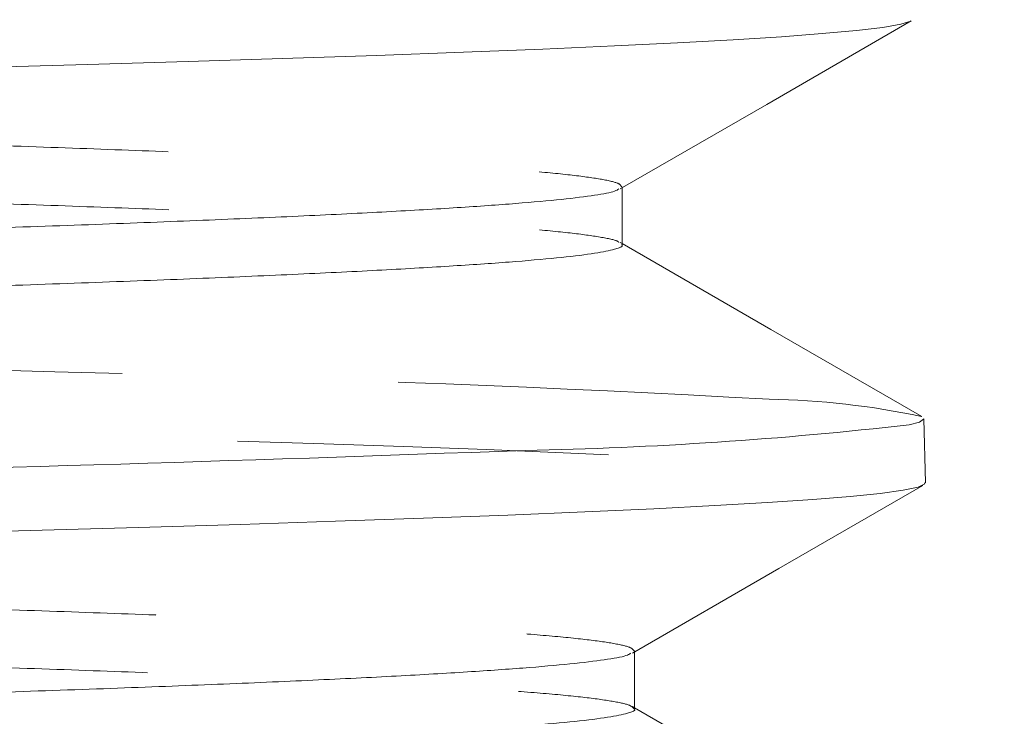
# Model space of a CAD drawing. Header units: inches. Extents: x 15 to 50, y -71 to 91.
# Tile 46 of 49: x 40.275 to 40.541, y 81.565 to 81.752. Entities that reach past the tile are written whole.
import ezdxf

# ---------------------------------------------------------------- set-up
doc = ezdxf.new("R2010")
doc.units = ezdxf.units.IN
doc.header["$LTSCALE"] = 1.21
doc.header["$MEASUREMENT"] = 0
doc.linetypes.add('SLD-Dashed', pattern=[0.07500000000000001, 0.05, -0.025])
doc.linetypes.add('SLD-Solid', pattern=[0])
doc.layers.get('0').update_dxf_attribs({"linetype": 'CONTINUOUS'})

msp = doc.modelspace()

# ---------------------------------------------------------------- linework, layer by layer
at = {"color": 252, "linetype": 'SLD-Dashed', "lineweight": 0}
for p, q in [((40.4376917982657, 81.70714284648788), (40.4376917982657, 81.70746238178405)), ((40.4376917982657, 81.69213841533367), (40.43715727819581, 81.69244716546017)), ((40.44098163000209, 81.58217923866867), (40.44098163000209, 81.58249602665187)), ((40.44098163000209, 81.56716927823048), (40.4404499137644, 81.56747640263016))]:
    msp.add_line(p, q, dxfattribs=at)
at = {"color": 7, "linetype": 'SLD-Solid', "lineweight": 15}
for p, q in [((40.4376917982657, 81.69184128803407), (40.4376917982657, 81.70714284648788)), ((40.51933416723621, 81.62774258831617), (40.51888299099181, 81.64497231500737)), ((40.44098163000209, 81.56687493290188), (40.44098163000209, 81.58217923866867))]:
    msp.add_line(p, q, dxfattribs=at)
at = {"color": 7, "linetype": 'SLD-Solid', "lineweight": 15, "flags": 128}
for points in [[(40.51548390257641, 81.75212185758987), (40.51543811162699, 81.75205464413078), (40.5127161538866, 81.75120182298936), (40.50783981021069, 81.75035701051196), (40.50075645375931, 81.74951208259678), (40.49150924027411, 81.74866685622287), (40.4805483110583, 81.74784690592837), (40.4676071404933, 81.74702154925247), (40.4525959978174, 81.74618520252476), (40.4356256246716, 81.74534653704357), (40.4162913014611, 81.74449226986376), (40.39497729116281, 81.74364566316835), (40.3715423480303, 81.74280015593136), (40.3461811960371, 81.74195542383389), (40.32078491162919, 81.74116272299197), (40.29374335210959, 81.74036365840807), (40.2649963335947, 81.73955557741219), (40.2346681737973, 81.73874287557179), (40.20309074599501, 81.73793643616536), (40.1701002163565, 81.73713559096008), (40.13552034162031, 81.73633771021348), (40.09961923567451, 81.73554314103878), (40.0616855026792, 81.73473073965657), (40.02250189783, 81.73391398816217), (39.98185253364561, 81.73308581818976), (39.94007352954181, 81.73225311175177), (39.89731331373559, 81.73142000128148), (39.85357230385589, 81.73059026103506), (39.80861147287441, 81.72976342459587), (39.7628104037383, 81.72894238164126), (39.715227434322, 81.72810336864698), (39.6669370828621, 81.72726052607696), (39.61766464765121, 81.72640538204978), (39.5678541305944, 81.72554495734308), (39.51936237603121, 81.72471186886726), (39.4705379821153, 81.72388094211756), (39.42112279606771, 81.72305231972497), (39.37154109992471, 81.72223042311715), (39.3207985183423, 81.72139181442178), (39.2700644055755, 81.72055003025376), (39.2190591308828, 81.71969614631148), (39.1682498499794, 81.71883669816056), (39.1194925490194, 81.71800383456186), (39.07108843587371, 81.71717201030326), (39.02278934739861, 81.71634157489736), (38.97501646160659, 81.71551851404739), (38.9268347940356, 81.71468011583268), (38.87937670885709, 81.71383929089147), (38.83238916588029, 81.71298666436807), (38.7863098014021, 81.71212828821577), (38.7427845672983, 81.71129583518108), (38.70025870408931, 81.71046338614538), (38.6585220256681, 81.70963117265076), (38.6179451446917, 81.70880669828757), (38.5777579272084, 81.70796829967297), (38.538928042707, 81.70712831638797), (38.5012575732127, 81.70627692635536), (38.46510527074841, 81.70541969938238), (38.43172138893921, 81.70458782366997), (38.3998705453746, 81.70375500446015), (38.3694042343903, 81.70292110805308), (38.3406007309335, 81.70209503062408), (38.31294166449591, 81.70125640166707), (38.28712083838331, 81.70041712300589), (38.26301778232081, 81.69956692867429), (38.2408718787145, 81.69871090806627), (38.2213965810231, 81.69787975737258), (38.20381526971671, 81.69704680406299), (38.1880578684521, 81.69621137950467), (38.1742789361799, 81.69538356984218), (38.16227042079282, 81.69454446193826), (38.1523739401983, 81.69370573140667), (38.1445600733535, 81.69285667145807), (38.13892179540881, 81.69200189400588), (38.13555514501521, 81.69117159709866), (38.1342299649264, 81.69033872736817), (38.13432981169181, 81.69022468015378)], [(40.4371674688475, 81.70683997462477), (40.4766178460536, 81.72962795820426), (40.5155030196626, 81.75208876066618)], [(40.5183616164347, 81.64554252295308), (40.47775882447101, 81.66899484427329), (40.4376917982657, 81.69213841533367)], [(40.51494781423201, 81.64335773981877), (40.51772780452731, 81.64409449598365), (40.51885618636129, 81.64482806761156), (40.5187537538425, 81.64496893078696)], [(40.5190865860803, 81.62773610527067), (40.5192068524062, 81.62743475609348), (40.5173816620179, 81.62658828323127), (40.5133544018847, 81.62574284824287), (40.5071401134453, 81.62489811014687), (40.4990787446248, 81.62407916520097), (40.4890054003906, 81.62325493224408), (40.47684493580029, 81.62241943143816), (40.46268314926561, 81.62158092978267), (40.446169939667, 81.62072551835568), (40.4276228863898, 81.61987720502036), (40.4069153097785, 81.61903093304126), (40.3842163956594, 81.61818652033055), (40.36046152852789, 81.61736856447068), (40.3349321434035, 81.61654555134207), (40.3074753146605, 81.61571107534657), (40.2783114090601, 81.61487295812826), (40.2468010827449, 81.61401662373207), (40.2136185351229, 81.61316648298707), (40.178560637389, 81.61231908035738), (40.1419316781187, 81.61147479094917), (40.1051571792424, 81.61065772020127), (40.0670457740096, 81.60983591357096), (40.02738397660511, 81.60900254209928), (39.9865019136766, 81.60816498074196), (39.9435430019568, 81.60730808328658), (39.8994621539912, 81.60645618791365), (39.85400268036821, 81.60560734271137), (39.80756969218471, 81.60476295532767), (39.76191825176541, 81.60394664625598), (39.7155183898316, 81.60312601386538), (39.6681201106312, 81.60229380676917), (39.62012610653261, 81.60145695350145), (39.570559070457, 81.60059984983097), (39.52054704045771, 81.59974638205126), (39.4698087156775, 81.59889582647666), (39.41880438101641, 81.59805105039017), (39.3694208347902, 81.59723536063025), (39.319961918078, 81.59641585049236), (39.2701692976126, 81.59558484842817), (39.2204728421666, 81.59474883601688), (39.16988467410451, 81.59389176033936), (39.1195788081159, 81.59303703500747), (39.069281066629, 81.59218466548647), (39.0194550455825, 81.59133911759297), (38.9719065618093, 81.59052388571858), (38.9249644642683, 81.58970542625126), (38.8783912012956, 81.58887565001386), (38.8325953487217, 81.58804059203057), (38.78668983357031, 81.58718375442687), (38.7417622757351, 81.58632807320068), (38.6975765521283, 81.58547385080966), (38.65454732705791, 81.58462720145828), (38.614195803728, 81.58381224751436), (38.5750642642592, 81.58299474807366), (38.5369627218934, 81.58216619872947), (38.5002323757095, 81.58133218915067), (38.4641869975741, 81.58047578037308), (38.42970514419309, 81.57961942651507), (38.3966153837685, 81.57876337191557), (38.36523671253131, 81.57791535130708), (38.33663413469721, 81.57710047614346), (38.3097277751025, 81.57628382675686), (38.28439664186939, 81.57545648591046), (38.2608760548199, 81.57462359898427), (38.23875805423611, 81.57376779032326), (38.21861300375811, 81.57291102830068), (38.2003535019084, 81.57205322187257), (38.18416691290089, 81.57120361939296), (38.17054185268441, 81.57038860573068), (38.15889814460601, 81.56957267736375), (38.1491974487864, 81.56874650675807), (38.14154263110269, 81.56791479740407), (38.1358500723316, 81.56705974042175), (38.13231753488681, 81.56620281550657), (38.1309515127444, 81.56534339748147), (38.13104370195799, 81.56524941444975)], [(40.4404639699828, 81.58188022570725), (40.47991548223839, 81.60466837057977), (40.51866875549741, 81.62705251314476)], [(40.52165499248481, 81.52057228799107), (40.48105183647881, 81.54402434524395), (40.44098163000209, 81.56716927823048)]]:
    msp.add_lwpolyline(points, dxfattribs=at)
at = {"color": 252, "linetype": 'SLD-Dashed', "lineweight": 0, "flags": 128}
msp.add_lwpolyline([(38.13496251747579, 81.68950198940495), (38.13776619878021, 81.68867237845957), (38.14276685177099, 81.68783252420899), (38.14991528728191, 81.68699416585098), (38.15927647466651, 81.68614615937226), (38.17078644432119, 81.68529264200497), (38.1839128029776, 81.68446330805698), (38.19899796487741, 81.68363072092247), (38.216142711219, 81.68279294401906), (38.23521772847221, 81.68196152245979), (38.25666867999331, 81.68112063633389), (38.2800610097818, 81.68028245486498), (38.3055467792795, 81.67943540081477), (38.33291223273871, 81.67858314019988), (38.3610563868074, 81.67775485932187), (38.39085578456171, 81.67692273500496), (38.4224843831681, 81.67608425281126), (38.45568469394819, 81.67525107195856), (38.49117204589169, 81.67440885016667), (38.5281754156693, 81.67357063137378), (38.56691683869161, 81.67272440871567), (38.6070568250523, 81.67187338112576), (38.6470497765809, 81.67104622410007), (38.6882076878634, 81.67021472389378), (38.7307581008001, 81.66937590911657), (38.7743443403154, 81.66854109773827), (38.8198708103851, 81.66769723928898), (38.8663168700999, 81.66685873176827), (38.9139495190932, 81.66601319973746), (38.96234177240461, 81.66516336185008), (39.00967756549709, 81.66433737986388), (39.0575565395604, 81.66350664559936), (39.1062341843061, 81.66266775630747), (39.1552948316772, 81.66183160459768), (39.20573001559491, 81.66098596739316), (39.25638447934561, 81.66014679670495), (39.3075401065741, 81.65930179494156), (39.3587305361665, 81.65845308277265), (39.40807393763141, 81.65762830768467), (39.45727731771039, 81.65679846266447), (39.50659532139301, 81.65595971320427), (39.5556001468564, 81.65512252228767), (39.6052586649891, 81.65427504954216), (39.6544112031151, 81.65343487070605), (39.7033227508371, 81.65259021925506), (39.75154015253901, 81.65174254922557), (39.79732798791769, 81.65091899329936), (39.84230819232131, 81.65009014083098), (39.8867058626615, 81.64925172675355), (39.93012930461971, 81.64841378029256), (39.973411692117, 81.64756447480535), (40.0155196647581, 81.64672300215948), (40.05667142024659, 81.64587850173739), (40.0964781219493, 81.64503177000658), (40.13354649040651, 81.64420942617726), (40.1692304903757, 81.64338165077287), (40.20370029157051, 81.64254374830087), (40.2366444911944, 81.64170531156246), (40.2686685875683, 81.64085423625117), (40.29898205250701, 81.64001124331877), (40.3277316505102, 81.63916667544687), (40.3546367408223, 81.63832075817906), (40.3788033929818, 81.63749959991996), (40.40116486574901, 81.63667296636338), (40.42181720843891, 81.63583573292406), (40.4405644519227, 81.63499705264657), (40.4577160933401, 81.63414432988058), (40.4728136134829, 81.63329965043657), (40.485915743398, 81.63245477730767), (40.4968817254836, 81.63160953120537), (40.5054179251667, 81.63078951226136), (40.51193155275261, 81.62996406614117), (40.5164336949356, 81.62912763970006), (40.5188659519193, 81.62828894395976), (40.5190865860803, 81.62773610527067)], dxfattribs=at)
at = {"color": 7, "linetype": 'Continuous'}
msp.add_circle((28.6041666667, 76.61650209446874), 14, dxfattribs=at)
msp.add_arc((40.6146005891, 81.59138671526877), 0.4375, 249.3556413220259, 139.9848792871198, dxfattribs=at)
at = {"color": 252, "linetype": 'SLD-Dashed', "lineweight": 0}
for centre, radius, start, end in [((39.29747188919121, 45.40443483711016), 36.26663610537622, 88.41116327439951, 88.8695838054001), ((40.1652243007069, 75.96154067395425), 5.697253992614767, 86.86027768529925, 88.61396420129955), ((40.4737553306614, 81.43694813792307), 0.2133235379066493, 77.94158239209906, 89.05623347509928)]:
    msp.add_arc(centre, radius, start, end, dxfattribs=at)
at = {"color": 7, "linetype": 'SLD-Solid', "lineweight": 15}
for centre, radius, start, end in [((40.39083666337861, 82.72737048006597), 1.091094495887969, 271.0881273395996, 276.531487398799), ((39.85487525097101, 96.49353785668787), 14.8674906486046, 271.2504375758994, 272.1458202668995)]:
    msp.add_arc(centre, radius, start, end, dxfattribs=at)
at = {"color": 252, "linetype": 'SLD-Dashed', "lineweight": 0}
for points, knots in [([(38.21651262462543, 81.76931958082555), (38.21652127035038, 81.76929146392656), (38.21664387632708, 81.76889273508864), (38.22011572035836, 81.76812420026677), (38.22720671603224, 81.76701402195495), (38.23810030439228, 81.76590461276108), (38.25226927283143, 81.76479523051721), (38.26978891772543, 81.76368585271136), (38.29044890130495, 81.76258306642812), (38.31413733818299, 81.76148686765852), (38.34074011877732, 81.76039731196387), (38.37032070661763, 81.7593077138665), (38.40298597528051, 81.75821072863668), (38.43869739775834, 81.75710633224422), (38.47740822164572, 81.7559945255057), (38.51876575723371, 81.75488269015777), (38.56265813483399, 81.75377089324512), (38.60895819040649, 81.75265906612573), (38.65749898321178, 81.75154724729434), (38.70808509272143, 81.75043625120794), (38.76055222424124, 81.74932606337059), (38.81473764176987, 81.74821665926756), (38.87052044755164, 81.7471072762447), (38.92773625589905, 81.745997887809), (38.98584619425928, 81.74489508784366), (39.04464144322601, 81.74379891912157), (39.10392529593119, 81.74270934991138), (39.16387627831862, 81.74161976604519), (39.22472895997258, 81.74052276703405), (39.28631186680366, 81.73941837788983), (39.34843425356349, 81.73830654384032), (39.41048875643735, 81.7371947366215), (39.47228356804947, 81.73608293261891), (39.53362681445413, 81.73497111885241), (39.59432673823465, 81.73385928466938), (39.65414242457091, 81.73274830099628), (39.71288783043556, 81.73163808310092), (39.77039108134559, 81.73052869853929), (39.82652120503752, 81.72941932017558), (39.88110492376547, 81.72830993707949), (39.93365503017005, 81.7272071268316), (39.98403182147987, 81.72611097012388), (40.03211705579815, 81.72502137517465), (40.07808647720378, 81.72393179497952), (40.12210787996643, 81.72283481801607), (40.16399692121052, 81.72173042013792), (40.20355966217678, 81.72061858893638), (40.24037668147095, 81.7195067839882), (40.27431180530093, 81.71839496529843), (40.30528275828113, 81.71728314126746), (40.33320649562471, 81.71617133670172), (40.35798358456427, 81.71506034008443), (40.37953931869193, 81.71395013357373), (40.39780293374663, 81.71284073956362), (40.41269591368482, 81.71173136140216), (40.4242235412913, 81.71062195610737), (40.4322111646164, 81.70951917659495), (40.43692419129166, 81.7084659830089), (40.43732862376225, 81.70778257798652), (40.43751812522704, 81.7074623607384)], [0, 0, 0, 0, 0.0013626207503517, 0.0193234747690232, 0.0372458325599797, 0.0551684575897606, 0.0730918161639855, 0.0910157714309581, 0.1089399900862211, 0.1265444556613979, 0.1441496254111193, 0.161755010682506, 0.1793610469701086, 0.1973269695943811, 0.21529323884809, 0.2332597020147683, 0.2512268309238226, 0.2691942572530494, 0.2871622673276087, 0.3051309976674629, 0.3230609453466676, 0.3409910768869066, 0.3589217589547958, 0.3768528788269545, 0.3947844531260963, 0.4123966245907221, 0.4300092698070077, 0.4476221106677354, 0.4652353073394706, 0.4832085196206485, 0.5011820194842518, 0.5191562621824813, 0.537131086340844, 0.5551061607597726, 0.573081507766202, 0.5910575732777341, 0.6089946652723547, 0.6269324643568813, 0.6448709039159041, 0.6628096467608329, 0.6807486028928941, 0.6983679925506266, 0.7159876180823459, 0.7336078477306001, 0.7512287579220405, 0.7692095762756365, 0.7871905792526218, 0.8051721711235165, 0.8231541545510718, 0.8411366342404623, 0.8591198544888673, 0.8771035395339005, 0.8950481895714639, 0.9129932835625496, 0.930938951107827, 0.9488849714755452, 0.966831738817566, 0.984458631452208, 1, 1, 1, 1]), ([(38.2165469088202, 81.75361413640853), (38.21760805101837, 81.75324352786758), (38.21972806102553, 81.75250310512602), (38.22731049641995, 81.75139292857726), (38.2380724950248, 81.7502835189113), (38.25227672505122, 81.74917413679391), (38.26978691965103, 81.74806475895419), (38.29044942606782, 81.74696197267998), (38.31413719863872, 81.74586577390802), (38.34074015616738, 81.744776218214), (38.37032069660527, 81.74368662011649), (38.40298597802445, 81.7425896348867), (38.43869739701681, 81.7414852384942), (38.47740822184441, 81.74037343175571), (38.51876575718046, 81.73926159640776), (38.56265813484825, 81.73814979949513), (38.60895819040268, 81.73703797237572), (38.6574989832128, 81.73592615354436), (38.70808509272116, 81.73481515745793), (38.76055222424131, 81.73370496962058), (38.81473764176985, 81.73259556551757), (38.87052044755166, 81.73148618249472), (38.92773625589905, 81.73037679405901), (38.98584619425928, 81.72927399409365), (39.04464144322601, 81.72817782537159), (39.10392529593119, 81.7270882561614), (39.16387627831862, 81.7259986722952), (39.22472895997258, 81.72490167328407), (39.28631186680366, 81.72379728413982), (39.34843425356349, 81.72268545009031), (39.41048875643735, 81.72157364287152), (39.47228356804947, 81.7204618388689), (39.53362681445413, 81.7193500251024), (39.59432673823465, 81.71823819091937), (39.65414242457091, 81.71712720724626), (39.71288783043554, 81.7160169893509), (39.77039108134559, 81.7149076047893), (39.8265212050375, 81.7137982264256), (39.88110492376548, 81.7126888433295), (39.93365503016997, 81.71158603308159), (39.98403182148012, 81.7104898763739), (40.03211705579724, 81.70940028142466), (40.07808647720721, 81.70831070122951), (40.12210787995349, 81.70721372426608), (40.1639969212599, 81.7061093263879), (40.20355966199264, 81.70499749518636), (40.24037668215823, 81.70388569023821), (40.27431180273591, 81.70277387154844), (40.30528276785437, 81.70166204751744), (40.3332064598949, 81.70055024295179), (40.35798371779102, 81.69943924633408), (40.37953882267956, 81.69832903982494), (40.39780478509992, 81.69721964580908), (40.41268900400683, 81.69611026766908), (40.42424932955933, 81.69500086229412), (40.43211564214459, 81.69389808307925), (40.43627042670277, 81.6930468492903), (40.43668923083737, 81.69256540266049), (40.43679210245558, 81.69244714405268)], [0, 0, 0, 0, 0.018163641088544, 0.036288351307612, 0.05441333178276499, 0.0725390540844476, 0.0906653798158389, 0.1087919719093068, 0.1265952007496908, 0.144399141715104, 0.1622033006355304, 0.180008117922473, 0.1981768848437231, 0.21634600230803, 0.2345153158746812, 0.2526853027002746, 0.2708555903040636, 0.2890264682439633, 0.3071980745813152, 0.3253304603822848, 0.3434630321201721, 0.3615961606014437, 0.3797297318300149, 0.3978637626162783, 0.4156747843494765, 0.433486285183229, 0.4512979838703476, 0.4691100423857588, 0.4872861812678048, 0.5054626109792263, 0.5236397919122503, 0.5418175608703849, 0.5599955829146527, 0.5781738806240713, 0.5963529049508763, 0.6144925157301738, 0.632632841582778, 0.6507738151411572, 0.6689150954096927, 0.6870565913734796, 0.7048749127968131, 0.7226934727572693, 0.7405126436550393, 0.7583325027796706, 0.7765163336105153, 0.7947003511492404, 0.812884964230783, 0.8310699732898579, 0.8492554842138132, 0.8674417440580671, 0.8856284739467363, 0.9037757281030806, 0.9219234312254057, 0.9400717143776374, 0.9582203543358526, 0.976369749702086, 0.9941956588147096, 1, 1, 1, 1]), ([(38.21316881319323, 81.64435089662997), (38.21317224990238, 81.64433649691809), (38.21326394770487, 81.64395228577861), (38.2166640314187, 81.64319830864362), (38.22362862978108, 81.64208889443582), (38.23441906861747, 81.64097951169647), (38.24848065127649, 81.63987013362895), (38.26580386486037, 81.63876734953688), (38.2862392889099, 81.637671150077), (38.30969199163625, 81.63658159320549), (38.33621836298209, 81.63549199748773), (38.36591314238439, 81.6343950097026), (38.39874779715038, 81.63329061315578), (38.43468622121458, 81.63217880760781), (38.47340329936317, 81.63106697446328), (38.51479452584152, 81.62995517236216), (38.55874553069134, 81.62884335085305), (38.60509576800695, 81.62773152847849), (38.65365626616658, 81.62662053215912), (38.70426775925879, 81.62551034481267), (38.75677259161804, 81.62440094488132), (38.81105379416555, 81.62329155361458), (38.8669547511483, 81.62218217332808), (38.9239472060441, 81.62107936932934), (38.98181974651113, 81.61998320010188), (39.0403739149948, 81.61889363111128), (39.09978478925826, 81.6178040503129), (39.16028677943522, 81.61670704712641), (39.22171612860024, 81.61560266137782), (39.28388700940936, 81.61449082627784), (39.34619104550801, 81.61337901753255), (39.40843519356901, 81.61226721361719), (39.47042635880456, 81.61115540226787), (39.5319715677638, 81.61004356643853), (39.59282884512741, 81.60893258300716), (39.65280663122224, 81.6078223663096), (39.71172737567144, 81.60671297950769), (39.76945635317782, 81.6056036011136), (39.82581581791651, 81.60449421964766), (39.88030227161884, 81.60339141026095), (39.93276922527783, 81.60229525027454), (39.98308597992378, 81.60120565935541), (40.03143273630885, 81.60011607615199), (40.0779874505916, 81.59901909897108), (40.12256208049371, 81.59791470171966), (40.16495826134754, 81.59680287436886), (40.20473243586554, 81.59569106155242), (40.2417370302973, 81.5945792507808), (40.27587691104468, 81.59346742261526), (40.30706036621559, 81.59235561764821), (40.33517592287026, 81.5912446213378), (40.36014006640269, 81.59013441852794), (40.38187062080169, 81.58902501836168), (40.40028990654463, 81.58791564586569), (40.41535029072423, 81.58680623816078), (40.42698303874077, 81.58570345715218), (40.43513390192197, 81.58460729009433), (40.44009850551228, 81.58354033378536), (40.44062757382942, 81.58283658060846), (40.44088360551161, 81.58249601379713)], [0, 0, 0, 0, 0.0006978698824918, 0.0186204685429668, 0.0365433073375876, 0.0544668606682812, 0.0723910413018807, 0.0903155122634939, 0.1079201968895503, 0.1255255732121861, 0.1431311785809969, 0.1607373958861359, 0.1787035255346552, 0.1966700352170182, 0.214636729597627, 0.2326040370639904, 0.2505717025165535, 0.2685398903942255, 0.2865088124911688, 0.3044389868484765, 0.3223693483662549, 0.3403001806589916, 0.3582315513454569, 0.376163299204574, 0.3937756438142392, 0.4113884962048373, 0.4290015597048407, 0.4466149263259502, 0.464588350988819, 0.4825620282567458, 0.5005364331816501, 0.5185114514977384, 0.5364867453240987, 0.554462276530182, 0.5724385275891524, 0.5903758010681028, 0.6083137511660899, 0.6262523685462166, 0.6441913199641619, 0.6621304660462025, 0.6797500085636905, 0.6973698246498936, 0.7149901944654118, 0.7326112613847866, 0.7505922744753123, 0.7685734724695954, 0.7865551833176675, 0.8045373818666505, 0.8225200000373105, 0.840503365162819, 0.8584872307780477, 0.8764320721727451, 0.8943772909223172, 0.9123231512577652, 0.9302693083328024, 0.9482162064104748, 0.9658432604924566, 0.98347055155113, 1, 1, 1, 1]), ([(38.21332921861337, 81.62996507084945), (38.21316164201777, 81.62990952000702), (38.21187606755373, 81.62948335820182), (38.2128023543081, 81.62868738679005), (38.21635760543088, 81.6275772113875), (38.223710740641, 81.62646780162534), (38.23439706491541, 81.6253584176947), (38.24848655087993, 81.62424903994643), (38.26580231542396, 81.62314625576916), (38.2862397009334, 81.6220500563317), (38.30969188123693, 81.62096049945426), (38.33621839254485, 81.61987090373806), (38.36591313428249, 81.6187739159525), (38.39874779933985, 81.6176695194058), (38.43468622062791, 81.6165577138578), (38.47340329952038, 81.61544588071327), (38.51479452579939, 81.61433407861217), (38.55874553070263, 81.61322225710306), (38.60509576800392, 81.61211043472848), (38.6536562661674, 81.61099943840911), (38.70426775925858, 81.60988925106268), (38.75677259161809, 81.60877985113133), (38.81105379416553, 81.6076704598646), (38.8669547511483, 81.60656107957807), (38.9239472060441, 81.60545827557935), (38.98181974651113, 81.6043621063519), (39.0403739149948, 81.60327253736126), (39.09978478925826, 81.60218295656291), (39.16028677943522, 81.60108595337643), (39.22171612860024, 81.59998156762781), (39.28388700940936, 81.59886973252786), (39.34619104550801, 81.59775792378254), (39.40843519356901, 81.5966461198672), (39.47042635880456, 81.59553430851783), (39.5319715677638, 81.59442247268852), (39.59282884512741, 81.59331148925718), (39.65280663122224, 81.59220127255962), (39.71172737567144, 81.5910918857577), (39.76945635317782, 81.58998250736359), (39.82581581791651, 81.58887312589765), (39.88030227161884, 81.58777031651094), (39.93276922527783, 81.58667415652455), (39.98308597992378, 81.58558456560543), (40.03143273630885, 81.584494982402), (40.0779874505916, 81.58339800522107), (40.12256208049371, 81.58229360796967), (40.16495826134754, 81.58118178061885), (40.20473243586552, 81.5800699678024), (40.24173703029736, 81.57895815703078), (40.27587691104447, 81.57784632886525), (40.3070603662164, 81.57673452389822), (40.33517592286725, 81.57562352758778), (40.36014006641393, 81.57451332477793), (40.38187062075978, 81.5734039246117), (40.40028990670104, 81.57229455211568), (40.4153502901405, 81.57118514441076), (40.42698304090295, 81.57008236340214), (40.43513389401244, 81.56898619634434), (40.44009841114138, 81.5679192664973), (40.44062747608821, 81.56721553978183), (40.44088349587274, 81.56687499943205)], [0, 0, 0, 0, 0.0026395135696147, 0.020249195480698, 0.0378211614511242, 0.0553933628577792, 0.0729662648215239, 0.0905397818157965, 0.108113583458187, 0.1253738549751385, 0.1426348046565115, 0.1598959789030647, 0.1771577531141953, 0.1947723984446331, 0.2123874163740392, 0.2300026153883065, 0.2476184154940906, 0.265234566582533, 0.2828512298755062, 0.3004686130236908, 0.3180480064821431, 0.3356275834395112, 0.3532076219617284, 0.3707881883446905, 0.3883691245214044, 0.4056369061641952, 0.4229051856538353, 0.4401736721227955, 0.4574424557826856, 0.4750642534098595, 0.4926862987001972, 0.5103090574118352, 0.5279324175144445, 0.5455560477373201, 0.5631799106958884, 0.580804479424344, 0.5983908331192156, 0.615977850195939, 0.6335655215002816, 0.6511535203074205, 0.668741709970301, 0.6860165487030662, 0.7032916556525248, 0.7205673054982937, 0.737843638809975, 0.7554728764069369, 0.7731022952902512, 0.7907322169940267, 0.8083626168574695, 0.8259934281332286, 0.8436249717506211, 0.8612570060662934, 0.8788507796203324, 0.8964449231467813, 0.9140396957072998, 0.9316347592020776, 0.9492305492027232, 0.9665127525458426, 0.983795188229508, 1, 1, 1, 1])]:
    msp.add_open_spline(points, degree=3, knots=knots, dxfattribs=at)
at = {"color": 7, "linetype": 'SLD-Solid', "lineweight": 15}
for points, knots in [([(40.43675328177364, 81.70684002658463), (40.43647634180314, 81.70664130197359), (40.43569323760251, 81.7060793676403), (40.43067839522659, 81.70514686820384), (40.42193859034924, 81.7040424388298), (40.40955637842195, 81.7029306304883), (40.39384931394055, 81.70181882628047), (40.37480896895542, 81.70070701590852), (40.35250009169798, 81.6995951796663), (40.32696258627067, 81.69848338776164), (40.29829467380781, 81.69737236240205), (40.26662081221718, 81.696262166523), (40.23205558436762, 81.69515278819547), (40.19468428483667, 81.69404340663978), (40.15461542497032, 81.6929339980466), (40.11220997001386, 81.69183122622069), (40.06764121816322, 81.69073503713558), (40.02111419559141, 81.68964545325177), (39.97250738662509, 81.68855588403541), (39.92162473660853, 81.6874589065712), (39.86856991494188, 81.6863544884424), (39.81345797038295, 81.6852426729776), (39.75680545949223, 81.68413086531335), (39.69880240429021, 81.68301903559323), (39.63963606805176, 81.68190723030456), (39.57949185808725, 81.68079542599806), (39.51859940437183, 81.67968441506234), (39.45714662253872, 81.67857420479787), (39.39532326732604, 81.67746483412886), (39.33328114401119, 81.67635542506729), (39.27121421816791, 81.67524604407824), (39.20968187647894, 81.67414326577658), (39.14886860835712, 81.67304708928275), (39.08894759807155, 81.6719574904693), (39.0297387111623, 81.6708679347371), (38.97102576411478, 81.66977092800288), (38.91300151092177, 81.66866652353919), (38.85586958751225, 81.66755472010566), (38.80019579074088, 81.66644291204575), (38.74615647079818, 81.66533107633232), (38.69393278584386, 81.66421928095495), (38.64369811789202, 81.66310745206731), (38.5956273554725, 81.66199644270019), (38.54985606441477, 81.66088625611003), (38.50651716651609, 81.65977687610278), (38.46571631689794, 81.6586674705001), (38.42759465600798, 81.65755809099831), (38.39250192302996, 81.65645529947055), (38.36046515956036, 81.65535911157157), (38.33150670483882, 81.65426954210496), (38.30551494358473, 81.65317997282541), (38.282415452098, 81.65208297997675), (38.26236491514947, 81.65097856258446), (38.24552747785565, 81.64986676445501), (38.23209219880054, 81.6487549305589), (38.22200665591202, 81.64764312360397), (38.21556681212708, 81.64653132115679), (38.21252713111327, 81.64563924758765), (38.21288530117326, 81.64511778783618), (38.21298892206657, 81.64496692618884)], [0, 0, 0, 0, 0.0096282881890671, 0.0272259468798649, 0.0451828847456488, 0.063140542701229, 0.0810988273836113, 0.0990574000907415, 0.117016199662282, 0.1349757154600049, 0.1529354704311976, 0.1708567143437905, 0.1887786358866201, 0.2067009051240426, 0.2246233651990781, 0.2425464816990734, 0.2601499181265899, 0.2777538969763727, 0.2953585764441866, 0.312963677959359, 0.3309281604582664, 0.3488931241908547, 0.3668586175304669, 0.3848245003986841, 0.4027911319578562, 0.4207582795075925, 0.4387256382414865, 0.4566541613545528, 0.4745833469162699, 0.4925128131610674, 0.510443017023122, 0.5283738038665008, 0.5459847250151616, 0.5635958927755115, 0.5812077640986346, 0.5988198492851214, 0.616791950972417, 0.6347647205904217, 0.6527378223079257, 0.6707111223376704, 0.6886851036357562, 0.7066593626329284, 0.7246342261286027, 0.7425705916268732, 0.7605073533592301, 0.7784442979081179, 0.7963818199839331, 0.8143197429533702, 0.8319378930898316, 0.8495567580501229, 0.8671760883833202, 0.8847956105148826, 0.9027750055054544, 0.9207550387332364, 0.9387353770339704, 0.9567164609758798, 0.974698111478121, 0.9926800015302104, 1, 1, 1, 1]), ([(40.4375180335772, 81.69184134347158), (40.43757579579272, 81.69179834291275), (40.43812143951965, 81.69139214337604), (40.43599355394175, 81.69062273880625), (40.43083847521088, 81.68952577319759), (40.42189532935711, 81.68842134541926), (40.40956797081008, 81.6873095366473), (40.39384620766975, 81.68619773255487), (40.3748098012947, 81.68508592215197), (40.35249986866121, 81.68397408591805), (40.32696264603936, 81.68286229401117), (40.298294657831, 81.68175126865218), (40.26662081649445, 81.68064107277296), (40.23205558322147, 81.67953169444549), (40.19468428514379, 81.6784223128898), (40.15461542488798, 81.67731290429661), (40.11220997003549, 81.6762101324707), (40.06764121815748, 81.67511394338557), (40.02111419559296, 81.67402435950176), (39.97250738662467, 81.6729347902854), (39.92162473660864, 81.67183781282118), (39.86856991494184, 81.67073339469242), (39.81345797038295, 81.66962157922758), (39.75680545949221, 81.66850977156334), (39.69880240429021, 81.66739794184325), (39.63963606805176, 81.66628613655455), (39.57949185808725, 81.66517433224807), (39.51859940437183, 81.66406332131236), (39.45714662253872, 81.66295311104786), (39.39532326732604, 81.66184374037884), (39.33328114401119, 81.6607343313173), (39.27121421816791, 81.65962495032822), (39.20968187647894, 81.6585221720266), (39.14886860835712, 81.65742599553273), (39.08894759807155, 81.65633639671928), (39.0297387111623, 81.65524684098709), (38.97102576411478, 81.65414983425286), (38.91300151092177, 81.65304542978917), (38.85586958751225, 81.65193362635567), (38.80019579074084, 81.65082181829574), (38.74615647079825, 81.64970998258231), (38.69393278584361, 81.64859818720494), (38.64369811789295, 81.6474863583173), (38.59562735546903, 81.64637534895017), (38.54985606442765, 81.64526516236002), (38.50651716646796, 81.6441557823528), (38.46571631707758, 81.64304637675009), (38.42759465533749, 81.6419369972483), (38.39250192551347, 81.6408342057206), (38.36046515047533, 81.63973801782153), (38.33150673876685, 81.63864844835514), (38.30551481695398, 81.63755887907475), (38.28241592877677, 81.63646188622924), (38.26236309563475, 81.635357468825), (38.24553426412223, 81.6342456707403), (38.23206687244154, 81.63313383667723), (38.2221011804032, 81.63202203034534), (38.21555814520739, 81.63096577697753), (38.21403095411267, 81.63028012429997), (38.21332921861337, 81.62996507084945)], [0, 0, 0, 0, 0.0020832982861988, 0.0196796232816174, 0.0372766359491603, 0.055232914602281, 0.0731899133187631, 0.0911475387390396, 0.1091054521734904, 0.1270635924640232, 0.1450224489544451, 0.1629815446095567, 0.1809021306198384, 0.1988233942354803, 0.2167450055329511, 0.234666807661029, 0.2525892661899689, 0.2701920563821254, 0.2877953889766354, 0.3053994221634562, 0.3230038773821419, 0.3409677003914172, 0.3589320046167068, 0.3768968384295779, 0.3948620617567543, 0.4128280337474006, 0.4307945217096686, 0.4487612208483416, 0.4666890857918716, 0.4846176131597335, 0.5025464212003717, 0.5204759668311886, 0.538406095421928, 0.556016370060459, 0.5736268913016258, 0.5912381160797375, 0.6088495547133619, 0.6268209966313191, 0.6447931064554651, 0.6627655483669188, 0.6807381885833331, 0.6987115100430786, 0.716685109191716, 0.7346593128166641, 0.7525950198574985, 0.7705311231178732, 0.7884674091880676, 0.8064042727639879, 0.824341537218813, 0.8419590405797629, 0.8595772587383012, 0.8771959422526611, 0.8948148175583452, 0.912793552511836, 0.930772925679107, 0.9487526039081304, 0.966733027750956, 0.9847140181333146, 1, 1, 1, 1]), ([(40.44004248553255, 81.58188026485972), (40.43981413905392, 81.58169969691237), (40.43911712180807, 81.58114852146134), (40.43422256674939, 81.58022672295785), (40.42554427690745, 81.57911491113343), (40.41326352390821, 81.57800310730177), (40.39765087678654, 81.57689129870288), (40.37868374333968, 81.57577946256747), (40.35641378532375, 81.5746676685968), (40.33091461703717, 81.57355664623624), (40.30230436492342, 81.57244644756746), (40.27068939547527, 81.57133706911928), (40.23614933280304, 81.57022768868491), (40.19878424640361, 81.56911828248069), (40.15893239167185, 81.56801550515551), (40.11675715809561, 81.56691932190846), (40.07246016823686, 81.56582973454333), (40.02592947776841, 81.5647401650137), (39.97697669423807, 81.56364318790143), (39.92569615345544, 81.56253877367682), (39.87219333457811, 81.56142695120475), (39.81696513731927, 81.5603151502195), (39.76019644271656, 81.55920331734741), (39.70207306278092, 81.55809151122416), (39.64277777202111, 81.55697970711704), (39.58253724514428, 81.55586869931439), (39.52153730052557, 81.55475848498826), (39.45996471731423, 81.55364911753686), (39.39797090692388, 81.55253970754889), (39.33575164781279, 81.5514303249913), (39.27386938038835, 81.55032754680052), (39.2125136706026, 81.54923137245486), (39.15186270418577, 81.54814177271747), (39.09173308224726, 81.54705221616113), (39.03190509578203, 81.54595521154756), (38.97257196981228, 81.54485080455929), (38.91393740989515, 81.54373900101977), (38.85658027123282, 81.5426271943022), (38.80068141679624, 81.54151536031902), (38.74642507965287, 81.5404035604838), (38.69399319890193, 81.53929173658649), (38.6435711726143, 81.53818072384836), (38.59530208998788, 81.53707053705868), (38.54932637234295, 81.53596115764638), (38.50575519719, 81.5348517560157), (38.46473566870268, 81.5337423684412), (38.42664635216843, 81.5326395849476), (38.39152924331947, 81.53154339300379), (38.35941690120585, 81.53045382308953), (38.33018785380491, 81.5293642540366), (38.30375424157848, 81.52826726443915), (38.28027768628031, 81.52716284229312), (38.25993768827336, 81.52605104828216), (38.24293880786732, 81.52493921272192), (38.22932910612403, 81.52382740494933), (38.2190732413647, 81.52271560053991), (38.21246233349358, 81.52160378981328), (38.20929047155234, 81.52069886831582), (38.20961619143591, 81.52016458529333), (38.20971598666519, 81.5200008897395)], [0, 0, 0, 0, 0.0087478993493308, 0.026702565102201, 0.0446579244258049, 0.0626139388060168, 0.080570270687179, 0.0985268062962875, 0.116484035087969, 0.1344415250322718, 0.1523604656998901, 0.1702801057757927, 0.1882001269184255, 0.2061203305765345, 0.2240411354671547, 0.2416423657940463, 0.2592440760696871, 0.2768464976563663, 0.2944493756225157, 0.3124115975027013, 0.3303742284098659, 0.3483374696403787, 0.3663010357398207, 0.3842653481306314, 0.4022302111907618, 0.4201953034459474, 0.4381215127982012, 0.4560484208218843, 0.4739755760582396, 0.4919034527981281, 0.5098319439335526, 0.5274406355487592, 0.5450495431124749, 0.5626591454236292, 0.5802689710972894, 0.5982387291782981, 0.6162091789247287, 0.6341799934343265, 0.6521509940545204, 0.6701226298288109, 0.6880945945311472, 0.7060671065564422, 0.7240011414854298, 0.7419356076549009, 0.7598702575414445, 0.777805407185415, 0.795741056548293, 0.8133568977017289, 0.8309734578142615, 0.8485905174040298, 0.8662077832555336, 0.8841848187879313, 0.9021625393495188, 0.920140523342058, 0.9381192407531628, 0.9560985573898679, 0.974078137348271, 0.992057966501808, 1, 1, 1, 1]), ([(40.44088349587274, 81.56687499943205), (40.44091663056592, 81.56685234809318), (40.44148107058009, 81.56646648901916), (40.43942877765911, 81.56571005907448), (40.43440040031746, 81.5646056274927), (40.42549662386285, 81.56349381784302), (40.41327629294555, 81.5623820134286), (40.39764745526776, 81.56127020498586), (40.37868466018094, 81.56015836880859), (40.35641353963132, 81.55904657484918), (40.33091468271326, 81.5579355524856), (40.30230434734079, 81.55682535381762), (40.27068940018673, 81.55571597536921), (40.23614933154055, 81.55460659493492), (40.19878424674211, 81.5534971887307), (40.15893239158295, 81.5523944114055), (40.11675715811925, 81.55129822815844), (40.07246016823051, 81.55020864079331), (40.02592947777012, 81.54911907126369), (39.97697669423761, 81.54802209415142), (39.92569615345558, 81.5469176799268), (39.87219333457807, 81.54580585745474), (39.81696513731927, 81.54469405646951), (39.76019644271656, 81.5435822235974), (39.70207306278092, 81.54247041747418), (39.64277777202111, 81.54135861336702), (39.58253724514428, 81.5402476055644), (39.52153730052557, 81.53913739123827), (39.45996471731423, 81.53802802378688), (39.39797090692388, 81.5369186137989), (39.33575164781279, 81.53580923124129), (39.27386938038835, 81.5347064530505), (39.2125136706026, 81.53361027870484), (39.15186270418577, 81.53252067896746), (39.09173308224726, 81.53143112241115), (39.03190509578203, 81.53033411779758), (38.97257196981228, 81.52922971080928), (38.91393740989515, 81.52811790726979), (38.85658027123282, 81.52700610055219), (38.80068141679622, 81.52589426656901), (38.74642507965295, 81.52478246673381), (38.6939931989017, 81.5236706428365), (38.64357117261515, 81.52255963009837), (38.59530208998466, 81.5214494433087), (38.54932637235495, 81.5203400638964), (38.50575519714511, 81.51923066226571), (38.46473566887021, 81.51812127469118), (38.42664635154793, 81.51701849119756), (38.39152924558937, 81.5159222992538), (38.3594168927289, 81.51483272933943), (38.33018788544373, 81.513743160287), (38.30375412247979, 81.51264617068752), (38.28027814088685, 81.51154174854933), (38.25993599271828, 81.51042995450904), (38.24294513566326, 81.50931811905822), (38.22930548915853, 81.50820631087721), (38.21916138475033, 81.50709450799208), (38.2123882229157, 81.50602300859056), (38.21075208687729, 81.50532212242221), (38.20998106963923, 81.50499183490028)], [0, 0, 0, 0, 0.0010972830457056, 0.018691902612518, 0.0366457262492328, 0.05460024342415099, 0.0725554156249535, 0.0905109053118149, 0.1084665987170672, 0.1264229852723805, 0.1443796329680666, 0.16229773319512, 0.1802165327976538, 0.198135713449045, 0.216055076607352, 0.2339750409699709, 0.2515754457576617, 0.269176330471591, 0.2867779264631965, 0.304379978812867, 0.3223413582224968, 0.3403031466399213, 0.3582655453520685, 0.3762282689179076, 0.3941917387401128, 0.4121557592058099, 0.4301200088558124, 0.448045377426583, 0.4659714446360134, 0.4838977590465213, 0.5018247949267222, 0.5197524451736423, 0.5373603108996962, 0.5549683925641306, 0.5725771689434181, 0.5901861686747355, 0.608155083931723, 0.6261246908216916, 0.6440946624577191, 0.6620648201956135, 0.6800356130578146, 0.6980067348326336, 0.715978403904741, 0.7339115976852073, 0.7518452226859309, 0.7697790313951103, 0.7877133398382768, 0.8056481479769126, 0.8232631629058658, 0.8408788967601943, 0.8584951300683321, 0.8761115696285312, 0.894087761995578, 0.9120646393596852, 0.930041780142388, 0.948019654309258, 0.9659981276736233, 0.9839768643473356, 1, 1, 1, 1])]:
    msp.add_open_spline(points, degree=3, knots=knots, dxfattribs=at)

doc.saveas('drawing.dxf')
